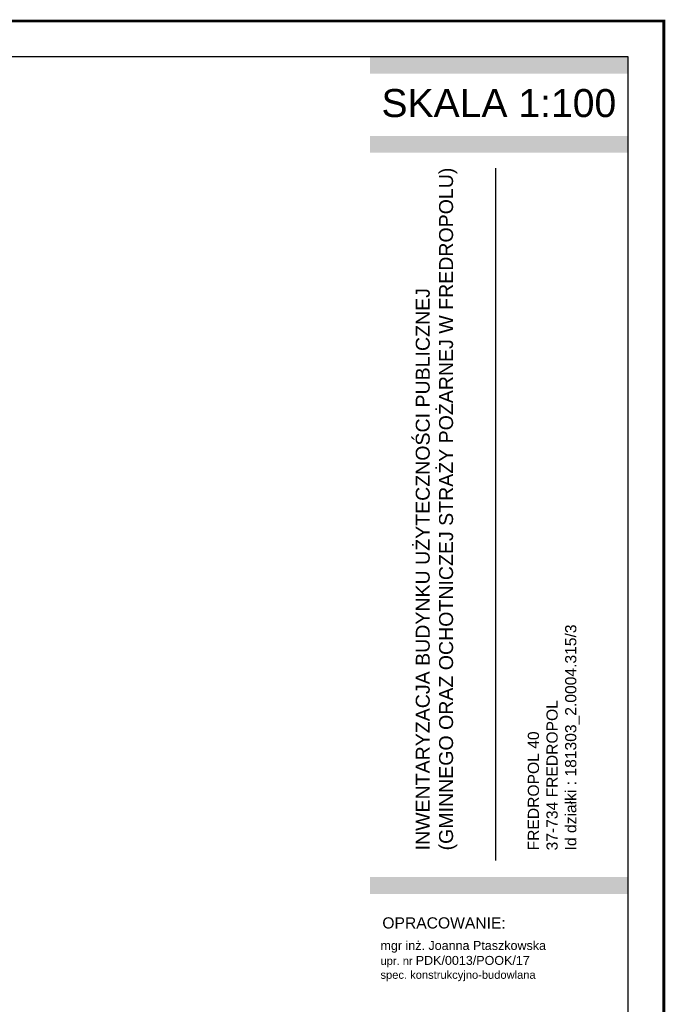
# Model space of a CAD drawing. Header units: inches. Extents: x 4551 to 8756, y -20806 to 359.
# Tile 28 of 35: x 7603 to 8756, y -5461 to -3701. Entities that reach past the tile are written whole.
import ezdxf

# ---------------------------------------------------------------- set-up
doc = ezdxf.new("R2010")
doc.units = ezdxf.units.IN
doc.header["$MEASUREMENT"] = 0
doc.styles.add('Arial', font='arial.ttf', dxfattribs={"height": 80})
doc.styles.get("Standard").update_dxf_attribs({"font": 'arial.ttf'})

msp = doc.modelspace()

# ---------------------------------------------------------------- hatches: boundary and pattern name
at = {"transparency": 33554559}
h = msp.add_hatch(color=256, dxfattribs=at)
h.dxf.hatch_style = 1
h.paths.add_polyline_path([(8689.95, -3767.45), (8228.95, -3767.45), (8228.95, -3797.45), (8689.95, -3797.45)])
h = msp.add_hatch(color=256, dxfattribs=at)
h.dxf.hatch_style = 1
h.paths.add_polyline_path([(8689.95, -3908.88), (8228.95, -3908.88), (8228.95, -3938.88), (8689.95, -3938.88)])
h = msp.add_hatch(color=256, dxfattribs=at)
h.dxf.hatch_style = 1
h.paths.add_polyline_path([(8689.95, -5233.26), (8228.95, -5233.26), (8228.95, -5263.26), (8689.95, -5263.26)])

# ---------------------------------------------------------------- linework, layer by layer
at = {"transparency": 33554687}
msp.add_line((8453.21, -3966.19), (8453.21, -5203.48), dxfattribs=at)
at = {"color": 2, "transparency": 33554687, "const_width": 5}
msp.add_lwpolyline([(4553.95, -6673.45), (8753.95, -6673.45), (8753.95, -3703.45), (4553.95, -3703.45)], close=True, dxfattribs=at)
at = {"transparency": 33554559}
msp.add_lwpolyline([(4617.95, -6609.45), (8689.95, -6609.45), (8689.95, -3767.45), (4617.95, -3767.45)], close=True, dxfattribs=at)

# ---------------------------------------------------------------- texts
at = {"insert": (8228.13, -3824.92), "char_height": 50, "width": 462.0744, "attachment_point": 1}
msp.add_mtext('\\pxqc;SKALA 1:100', dxfattribs=at)
at = {"width": 1286.9247, "attachment_point": 1, "rotation": 90}
for s, insert, char_height in [('{\\fArial|b0|i0|c0|p34;INWENTARYZACJA BUDYNKU UŻYTECZNOŚCI PUBLICZNEJ \\P(GMINNEGO ORAZ OCHOTNICZEJ STRAŻY POŻARNEJ W FREDROPOLU)}', (8310.69, -5185.65), 25), ('FREDROPOL 40\\P37-734 FREDROPOL\\PId działki : 181303_2.0004.315/3', (8510.89, -5185.65), 20)]:
    msp.add_mtext(s, dxfattribs=dict(at, insert=insert, char_height=char_height))
at = {"insert": (8251.08, -5305.19), "char_height": 20, "width": 367.0633, "attachment_point": 1, "style": 'Arial'}
msp.add_mtext('OPRACOWANIE:', dxfattribs=at)
at = {"insert": (8247.77, -5347.52), "char_height": 16, "attachment_point": 1}
msp.add_mtext_dynamic_manual_height_columns('mgr inż. {\\fArial|b0|i0|c0|p34;Joanna Ptaszkowska\\P\\H0.88889x;upr. nr \\H1.125x;PDK/0013/POOK/17\\P\\H0.88889x;spec. konstrukcyjno-budowlana}', width=520.0873, gutter_width=12.5, heights=[-72.02], dxfattribs=at)

doc.saveas('drawing.dxf')
